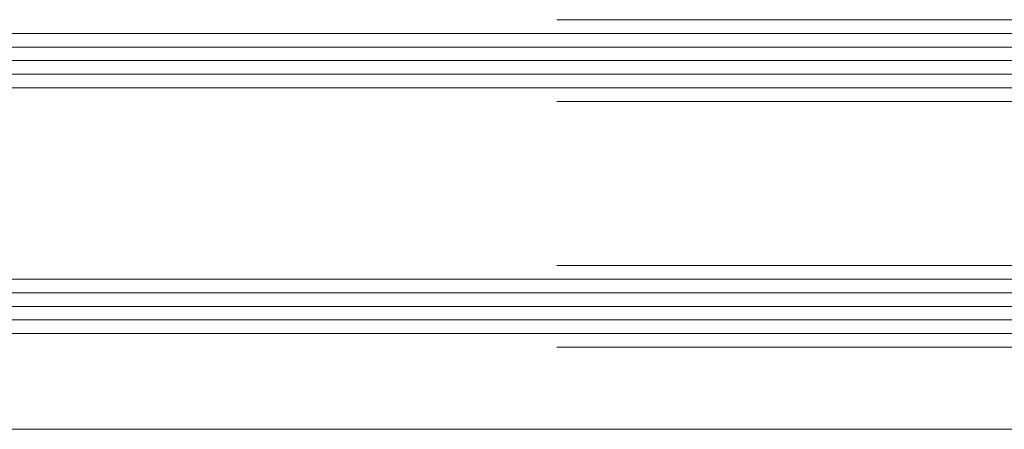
# Model space of a CAD drawing. Header units: millimetres. Extents: x -226731 to 126254, y -16359 to 60195.
# Tile 44 of 256: x -165511 to -165439, y 20949 to 20979. Entities that reach past the tile are written whole.
import ezdxf

# ---------------------------------------------------------------- set-up
doc = ezdxf.new("R2010")
doc.units = ezdxf.units.MM
doc.header["$LTSCALE"] = 0.1
doc.header["$MEASUREMENT"] = 0
doc.layers.add('3_Hatch', color=8, linetype='Continuous', lineweight=0)
doc.layers.add('4. Glass', color=140, linetype='Continuous', lineweight=15)

# ---------------------------------------------------------------- blocks, each defined once
blk = doc.blocks.new('*U429')
at = {"layer": '3_Hatch', "color": 8}
for p, q in [((29.556, 30.007), (1150, 30.007)), ((1150, 23, 0.002), (7.483, 23)), ((1150, 22, 0.002), (7.483, 22)), ((1150, 21, 0.002), (7.483, 21)), ((1150, 20, 0.002), (7.483, 20)), ((1150, 19, 0.002), (7.483, 19)), ((1150, 5, 0.002), (7.483, 5)), ((1150, 4, 0.002), (7.483, 4)), ((1150, 3, 0.002), (7.483, 3)), ((1150, 2, 0.002), (7.483, 2)), ((1150, 1, 0.002), (7.483, 1))]:
    blk.add_line(p, q, dxfattribs=at)
at = {"layer": '4. Glass', "color": 8}
for p, q in [((8.483, 24), (100, 24)), ((100, 18), (8.483, 18)), ((8.483, 6, 0.003), (100, 6, 0.003)), ((100, 0), (8.483, 0))]:
    blk.add_line(p, q, dxfattribs=at)

msp = doc.modelspace()

# ---------------------------------------------------------------- block references
at = {"layer": '3_Hatch', "color": 8, "rotation": 179.9999999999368}
msp.add_blockref('*U429', (-165371.947, 20978.953), dxfattribs=at)

doc.saveas('drawing.dxf')
